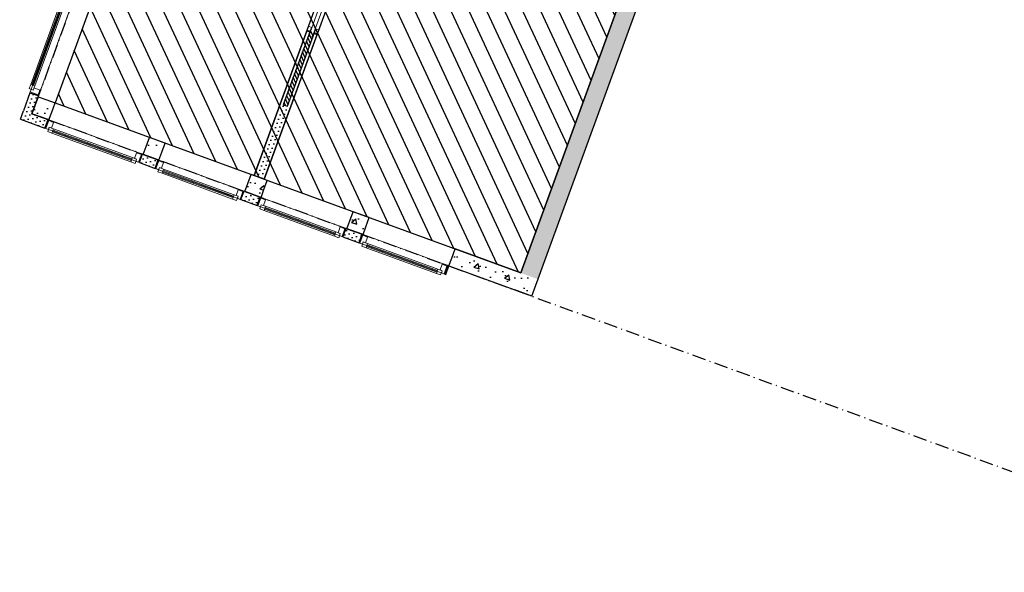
# Model space of a CAD drawing. Header units: millimetres. Extents: x 112481703 to 112587609, y 1264638581 to 1264713694.
# Tile 67 of 174: x 112546466 to 112557349, y 1264641337 to 1264647442. Entities that reach past the tile are written whole.
import ezdxf
from ezdxf.enums import TextEntityAlignment as Align

# ---------------------------------------------------------------- set-up
doc = ezdxf.new("R2010")
doc.units = ezdxf.units.MM
doc.header["$LTSCALE"] = 0.5
doc.header["$MEASUREMENT"] = 0
doc.linetypes.add('Over snittplan', pattern=[520, 300, -100, 20, -100])
doc.linetypes.add('PLINE', pattern=[0])
for name, color, linetype in [('231- Bærende yttervegger', 7, 'Continuous'), ('231- Bærende yttervegger (Skravur)', 7, 'Continuous'), ('231- Bærende yttervegger (Skravur)(Nye konstruksjoner)', 7, 'Continuous'), ('231- Bærende yttervegger(Nye konstruksjoner)', 7, 'Continuous'), ('242- Ikke-bærende innervegger', 7, 'Continuous'), ('242- Ikke-bærende innervegger (Skravur)', 7, 'Continuous'), ('862- M___Nettoareal', 7, 'Continuous'), ('862- M___Nettoareal (1-100)', 7, 'Continuous'), ('862- M___Nettoareal(Polylinje)', 7, 'Continuous'), ('878- Annen overflate_visuell informasjon', 7, 'Continuous'), ('LA_farge_dekke_asfalt2', 7, 'Continuous')]:
    doc.layers.add(name, color=color, linetype=linetype)
doc.layers.add('234- Vinduer_ dører_ porter(Nye konstruksjoner)', color=7, linetype='Continuous', lineweight=0)
doc.layers.add('244- Vinduer_ dører_ foldevegger', color=7, linetype='Continuous', lineweight=0)
doc.styles.add('GENERATED_STYLE_1', font='arial.ttf')
pattern_1 = [(69.956, (112557650, 1264717795), (-585.7704, 213.7127), [60, -300]), (69.956, (112557418.8, 1264718070.95), (-585.7704, 213.7127), [60, -300]), (129.956, (112557650, 1264717795), (477.966, 400.4357), [60, -300]), (129.956, (112557773.4, 1264718133.2), (477.966, 400.4357), [60, -300]), (189.956, (112557670.56, 1264717851.37), (-107.8046, 614.1484), [60, -300]), (189.956, (112557793.95, 1264718189.56), (-107.8046, 614.1484), [60, -300]), (69.956, (112557593.63, 1264717815.56), (-112.73156, 41.12902), [0, -120, 0, -180]), (114.956, (112557614.2, 1264717871.93), (108.79586, 50.63064), [0, -90, 0, -150])]
pattern_2 = [(249.95599, (112557650, 1264717795), (-81.35699, 29.68231), [0, -50]), (249.95599, (112557682.11, 1264717756.67), (-81.35699, 29.68231), [0, -50])]
pattern_3 = [(249.956, (112557650, 1264717795), (-585.7704, 213.7127), [60, -300]), (249.956, (112557881.2, 1264717519.05), (-585.7704, 213.7127), [60, -300]), (309.956, (112557650, 1264717795), (477.966, 400.4357), [60, -300]), (309.956, (112557526.6, 1264717456.8), (477.966, 400.4357), [60, -300]), (9.956, (112557629.44, 1264717738.63), (-107.8046, 614.1484), [60, -300]), (9.956, (112557506.05, 1264717400.44), (-107.8046, 614.1484), [60, -300]), (249.956, (112557706.37, 1264717774.44), (-112.73156, 41.12902), [0, -120, 0, -180]), (294.956, (112557685.8, 1264717718.07), (108.79586, 50.63064), [0, -90, 0, -150])]
pattern_4 = [(339.956, (112557650, 1264717795), (213.7127, 585.7704), [60, -300]), (339.956, (112557925.95, 1264718026.2), (213.7127, 585.7704), [60, -300]), (39.956, (112557650, 1264717795), (-400.4357, 477.966), [60, -300]), (39.956, (112557988.2, 1264717671.6), (-400.4357, 477.966), [60, -300]), (99.956, (112557706.37, 1264717774.44), (614.1484, 107.8046), [60, -300]), (99.956, (112558044.56, 1264717651.05), (614.1484, 107.8046), [60, -300]), (339.956, (112557670.56, 1264717851.37), (41.12902, 112.73156), [0, -120, 0, -180]), (24.956, (112557726.93, 1264717830.8), (-50.63064, 108.79586), [0, -90, 0, -150])]

# ---------------------------------------------------------------- blocks, each defined once
blk = doc.blocks.new('Stell av tøy_1372_7', base_point=(112548922, 1264648401))
at = {"layer": '862- M___Nettoareal(Polylinje)', "linetype": 'PLINE', "flags": 128}
blk.add_lwpolyline([(112550628, 1264650028), (112548430, 1264650830), (112546858, 1264646522), (112549057, 1264645720)], close=True, dxfattribs=at)
blk = doc.blocks.new('Vaskeri_1373_48', base_point=(112552210, 1264649546))
at = {"layer": '862- M___Nettoareal(Polylinje)', "linetype": 'PLINE', "flags": 128}
blk.add_lwpolyline([(112554400, 1264651206), (112551563, 1264652241), (112550741, 1264649987), (112549169, 1264645679), (112552006, 1264644644)], close=True, dxfattribs=at)
blk = doc.blocks.new('Skyvedør med pocketkarm[20]', base_point=(112557650, 1264717795))
at = {"layer": '244- Vinduer_ dører_ foldevegger', "linetype": 'PLINE'}
for p, q in [((112549968, 1264648218), (112549983, 1264648259)), ((112550081, 1264648177), (112549968, 1264648218)), ((112549983, 1264648259), (112549986, 1264648268)), ((112549983, 1264648259), (112550095, 1264648217)), ((112549986, 1264648268), (112550099, 1264648227)), ((112549986, 1264648268), (112550099, 1264648227)), ((112549986, 1264648268), (112550099, 1264648227)), ((112550095, 1264648217), (112550081, 1264648177)), ((112550095, 1264648217), (112550099, 1264648227)), ((112549971, 1264648110), (112549661, 1264647261)), ((112550009, 1264648097), (112549971, 1264648110)), ((112549699, 1264647248), (112550009, 1264648097)), ((112549666, 1264647741), (112549597, 1264647553)), ((112549597, 1264647553), (112549568, 1264647617)), ((112549597, 1264647553), (112549662, 1264647583)), ((112549643, 1264647329), (112549658, 1264647369)), ((112549658, 1264647369), (112549691, 1264647357)), ((112549691, 1264647357), (112549676, 1264647317)), ((112549643, 1264647329), (112549640, 1264647319)), ((112549640, 1264647319), (112549673, 1264647307)), ((112549640, 1264647319), (112549673, 1264647307)), ((112549640, 1264647319), (112549673, 1264647307)), ((112549676, 1264647317), (112549643, 1264647329)), ((112549661, 1264647261), (112549699, 1264647248)), ((112549676, 1264647317), (112549673, 1264647307)), ((112549723, 1264647299), (112549720, 1264647290)), ((112549720, 1264647290), (112549753, 1264647278)), ((112549720, 1264647290), (112549753, 1264647278)), ((112549720, 1264647290), (112549753, 1264647278)), ((112549723, 1264647299), (112549738, 1264647340)), ((112549756, 1264647287), (112549723, 1264647299)), ((112549738, 1264647340), (112549771, 1264647328)), ((112549756, 1264647287), (112549753, 1264647278)), ((112549771, 1264647328), (112549756, 1264647287))]:
    blk.add_line(p, q, dxfattribs=at)
blk = doc.blocks.new('Vindu[65]', base_point=(112557650, 1264717795))
at = {"layer": '234- Vinduer_ dører_ porter(Nye konstruksjoner)', "linetype": 'PLINE'}
for p, q in [((112546746, 1264646244), (112546778, 1264646330)), ((112546746, 1264646244), (112546778, 1264646330)), ((112546787, 1264646327), (112546755, 1264646240)), ((112546778, 1264646330), (112546780, 1264646338)), ((112546778, 1264646330), (112546787, 1264646327)), ((112547823, 1264645957), (112546780, 1264646338)), ((112546787, 1264646327), (112546840, 1264646308)), ((112546840, 1264646308), (112546817, 1264646245)), ((112547789, 1264645863), (112546746, 1264646244)), ((112546755, 1264646240), (112546746, 1264646244)), ((112546785, 1264646230), (112546755, 1264646240)), ((112546776, 1264646206), (112546793, 1264646253)), ((112546823, 1264646189), (112546776, 1264646206)), ((112546793, 1264646253), (112546785, 1264646230)), ((112546817, 1264646245), (112546793, 1264646253)), ((112546793, 1264646253), (112546840, 1264646236)), ((112546840, 1264646236), (112546823, 1264646189)), ((112547695, 1264645871), (112546823, 1264646189)), ((112547700, 1264645885), (112546828, 1264646203)), ((112546835, 1264646222), (112547707, 1264645904)), ((112546840, 1264646236), (112547712, 1264645918)), ((112547735, 1264645909), (112547758, 1264645972)), ((112547758, 1264645972), (112547811, 1264645953)), ((112547811, 1264645953), (112547779, 1264645867)), ((112547789, 1264645863), (112547820, 1264645950)), ((112547789, 1264645863), (112547820, 1264645950)), ((112547811, 1264645953), (112547820, 1264645950)), ((112547820, 1264645950), (112547823, 1264645957)), ((112547695, 1264645871), (112547712, 1264645918)), ((112547742, 1264645854), (112547695, 1264645871)), ((112547712, 1264645918), (112547759, 1264645901)), ((112547759, 1264645901), (112547735, 1264645909)), ((112547759, 1264645901), (112547742, 1264645854)), ((112547750, 1264645877), (112547759, 1264645901)), ((112547779, 1264645867), (112547750, 1264645877)), ((112547789, 1264645863), (112547779, 1264645867))]:
    blk.add_line(p, q, dxfattribs=at)
blk = doc.blocks.new('Vindu[66]', base_point=(112557650, 1264717795))
at = {"layer": '234- Vinduer_ dører_ porter(Nye konstruksjoner)', "linetype": 'PLINE'}
for p, q in [((112547963, 1264645800), (112547994, 1264645886)), ((112547963, 1264645800), (112547994, 1264645886)), ((112548004, 1264645883), (112547972, 1264645797)), ((112547994, 1264645886), (112547997, 1264645894)), ((112547994, 1264645886), (112548004, 1264645883)), ((112548946, 1264645548), (112547997, 1264645894)), ((112548004, 1264645883), (112548056, 1264645864)), ((112548056, 1264645864), (112548033, 1264645801)), ((112548911, 1264645454), (112547963, 1264645800)), ((112547972, 1264645797), (112547963, 1264645800)), ((112548001, 1264645786), (112547972, 1264645797)), ((112547993, 1264645762), (112548010, 1264645809)), ((112548040, 1264645745), (112547993, 1264645762)), ((112548010, 1264645809), (112548001, 1264645786)), ((112548033, 1264645801), (112548010, 1264645809)), ((112548010, 1264645809), (112548057, 1264645792)), ((112548057, 1264645792), (112548040, 1264645745)), ((112548817, 1264645461), (112548040, 1264645745)), ((112548823, 1264645476), (112548045, 1264645759)), ((112548052, 1264645778), (112548829, 1264645494)), ((112548057, 1264645792), (112548835, 1264645508)), ((112548817, 1264645461), (112548835, 1264645508)), ((112548835, 1264645508), (112548881, 1264645491)), ((112548858, 1264645500), (112548881, 1264645563)), ((112548881, 1264645491), (112548858, 1264645500)), ((112548881, 1264645563), (112548934, 1264645544)), ((112548934, 1264645544), (112548902, 1264645457)), ((112548911, 1264645454), (112548943, 1264645540)), ((112548911, 1264645454), (112548943, 1264645540)), ((112548934, 1264645544), (112548943, 1264645540)), ((112548943, 1264645540), (112548946, 1264645548)), ((112548864, 1264645444), (112548817, 1264645461)), ((112548881, 1264645491), (112548864, 1264645444)), ((112548873, 1264645468), (112548881, 1264645491)), ((112548902, 1264645457), (112548873, 1264645468)), ((112548911, 1264645454), (112548902, 1264645457))]:
    blk.add_line(p, q, dxfattribs=at)
blk = doc.blocks.new('Vindu[67]', base_point=(112557650, 1264717795))
at = {"layer": '234- Vinduer_ dører_ porter(Nye konstruksjoner)', "linetype": 'PLINE'}
for p, q in [((112549090, 1264645389), (112549121, 1264645475)), ((112549090, 1264645389), (112549121, 1264645475)), ((112550039, 1264645042), (112549090, 1264645389)), ((112549099, 1264645385), (112549090, 1264645389)), ((112549131, 1264645472), (112549099, 1264645385)), ((112549120, 1264645351), (112549137, 1264645398)), ((112549121, 1264645475), (112549124, 1264645483)), ((112549121, 1264645475), (112549131, 1264645472)), ((112550073, 1264645136), (112549124, 1264645483)), ((112549137, 1264645398), (112549128, 1264645375)), ((112549131, 1264645472), (112549183, 1264645452)), ((112549160, 1264645390), (112549137, 1264645398)), ((112549137, 1264645398), (112549184, 1264645381)), ((112549183, 1264645452), (112549160, 1264645390)), ((112549128, 1264645375), (112549099, 1264645385)), ((112549167, 1264645334), (112549120, 1264645351)), ((112549184, 1264645381), (112549167, 1264645334)), ((112549945, 1264645050), (112549167, 1264645334)), ((112549950, 1264645064), (112549172, 1264645348)), ((112549179, 1264645367), (112549957, 1264645083)), ((112549184, 1264645381), (112549962, 1264645097)), ((112549945, 1264645050), (112549962, 1264645097)), ((112549962, 1264645097), (112550009, 1264645080)), ((112549985, 1264645089), (112550008, 1264645152)), ((112550009, 1264645080), (112549985, 1264645089)), ((112550009, 1264645080), (112549992, 1264645033)), ((112550000, 1264645057), (112550009, 1264645080)), ((112550008, 1264645152), (112550061, 1264645132)), ((112550061, 1264645132), (112550029, 1264645046)), ((112550039, 1264645042), (112550070, 1264645129)), ((112550039, 1264645042), (112550070, 1264645129)), ((112550061, 1264645132), (112550070, 1264645129)), ((112550070, 1264645129), (112550073, 1264645136)), ((112549992, 1264645033), (112549945, 1264645050)), ((112550029, 1264645046), (112550000, 1264645057)), ((112550039, 1264645042), (112550029, 1264645046))]:
    blk.add_line(p, q, dxfattribs=at)
blk = doc.blocks.new('Vindu[68]', base_point=(112557650, 1264717795))
at = {"layer": '234- Vinduer_ dører_ porter(Nye konstruksjoner)', "linetype": 'PLINE'}
for p, q in [((112550217, 1264644977), (112550249, 1264645064)), ((112550217, 1264644977), (112550249, 1264645064)), ((112550258, 1264645060), (112550227, 1264644974)), ((112550249, 1264645064), (112550252, 1264645071)), ((112550249, 1264645064), (112550258, 1264645060)), ((112551200, 1264644725), (112550252, 1264645071)), ((112550258, 1264645060), (112550311, 1264645041)), ((112551166, 1264644631), (112550217, 1264644977)), ((112550227, 1264644974), (112550217, 1264644977)), ((112550256, 1264644963), (112550227, 1264644974)), ((112550247, 1264644940), (112550264, 1264644987)), ((112550264, 1264644987), (112550256, 1264644963)), ((112550288, 1264644978), (112550264, 1264644987)), ((112550264, 1264644987), (112550311, 1264644970)), ((112550311, 1264645041), (112550288, 1264644978)), ((112550311, 1264644970), (112550294, 1264644923)), ((112550306, 1264644956), (112551084, 1264644672)), ((112550311, 1264644970), (112551089, 1264644686)), ((112550294, 1264644923), (112550247, 1264644940)), ((112551072, 1264644639), (112550294, 1264644923)), ((112551077, 1264644653), (112550299, 1264644937)), ((112551113, 1264644677), (112551136, 1264644740)), ((112551136, 1264644740), (112551188, 1264644721)), ((112551072, 1264644639), (112551089, 1264644686)), ((112551119, 1264644622), (112551072, 1264644639)), ((112551089, 1264644686), (112551136, 1264644669)), ((112551136, 1264644669), (112551113, 1264644677)), ((112551136, 1264644669), (112551119, 1264644622)), ((112551128, 1264644645), (112551136, 1264644669)), ((112551157, 1264644635), (112551128, 1264644645)), ((112551188, 1264644721), (112551157, 1264644635)), ((112551166, 1264644631), (112551157, 1264644635)), ((112551166, 1264644631), (112551198, 1264644718)), ((112551166, 1264644631), (112551198, 1264644718)), ((112551188, 1264644721), (112551198, 1264644718)), ((112551198, 1264644718), (112551200, 1264644725))]:
    blk.add_line(p, q, dxfattribs=at)
blk = doc.blocks.new('Veggåpning 07[130]', base_point=(112557650, 1264717795))
at = {"layer": '234- Vinduer_ dører_ porter(Nye konstruksjoner)', "linetype": 'PLINE'}
for p, q in [((112546670, 1264646591), (112547051, 1264647634)), ((112546858, 1264646522), (112547239, 1264647565)), ((112547051, 1264647634), (112547137, 1264647602)), ((112547137, 1264647602), (112547239, 1264647565)), ((112546670, 1264646591), (112546757, 1264646559)), ((112546757, 1264646559), (112546858, 1264646522))]:
    blk.add_line(p, q, dxfattribs=at)
blk = doc.blocks.new('Vindu[131]', base_point=(112557650, 1264717795))
at = {"layer": '234- Vinduer_ dører_ porter(Nye konstruksjoner)', "linetype": 'PLINE'}
for p, q in [((112546580, 1264646634), (112546960, 1264647677)), ((112546957, 1264647668), (112546960, 1264647677)), ((112546960, 1264647677), (112547047, 1264647646)), ((112546960, 1264647677), (112547047, 1264647646)), ((112546588, 1264646728), (112546906, 1264647600)), ((112546602, 1264646723), (112546920, 1264647595)), ((112546939, 1264647588), (112546620, 1264646716)), ((112546953, 1264647583), (112546635, 1264646711)), ((112546674, 1264646600), (112547054, 1264647643)), ((112546906, 1264647600), (112546923, 1264647647)), ((112546953, 1264647583), (112546906, 1264647600)), ((112546923, 1264647647), (112546970, 1264647630)), ((112546946, 1264647639), (112546957, 1264647668)), ((112546970, 1264647630), (112546946, 1264647639)), ((112546970, 1264647630), (112546953, 1264647583)), ((112547043, 1264647636), (112546957, 1264647668)), ((112546961, 1264647607), (112546970, 1264647630)), ((112547024, 1264647584), (112546961, 1264647607)), ((112547043, 1264647636), (112547024, 1264647584)), ((112547047, 1264647646), (112547043, 1264647636)), ((112547047, 1264647646), (112547054, 1264647643)), ((112546570, 1264646682), (112546588, 1264646728)), ((112546588, 1264646728), (112546635, 1264646711)), ((112546635, 1264646711), (112546617, 1264646664)), ((112546617, 1264646664), (112546570, 1264646682)), ((112546580, 1264646634), (112546583, 1264646644)), ((112546580, 1264646634), (112546666, 1264646603)), ((112546580, 1264646634), (112546666, 1264646603)), ((112546583, 1264646644), (112546594, 1264646673)), ((112546670, 1264646612), (112546583, 1264646644)), ((112546594, 1264646673), (112546617, 1264646664)), ((112546617, 1264646664), (112546626, 1264646688)), ((112546626, 1264646688), (112546689, 1264646665)), ((112546670, 1264646612), (112546666, 1264646603)), ((112546666, 1264646603), (112546674, 1264646600)), ((112546689, 1264646665), (112546670, 1264646612))]:
    blk.add_line(p, q, dxfattribs=at)
blk = doc.blocks.new('Veggåpning 07[132]', base_point=(112557650, 1264717795))
at = {"layer": '234- Vinduer_ dører_ porter(Nye konstruksjoner)', "linetype": 'PLINE'}
for p, q in [((112546821, 1264646421), (112546858, 1264646522)), ((112547901, 1264646142), (112546858, 1264646522)), ((112546790, 1264646334), (112546821, 1264646421)), ((112547832, 1264645954), (112546790, 1264646334)), ((112547832, 1264645954), (112547864, 1264646040)), ((112547864, 1264646040), (112547901, 1264646142))]:
    blk.add_line(p, q, dxfattribs=at)
blk = doc.blocks.new('Veggåpning 07[133]', base_point=(112557650, 1264717795))
at = {"layer": '234- Vinduer_ dører_ porter(Nye konstruksjoner)', "linetype": 'PLINE'}
for p, q in [((112548038, 1264645977), (112548075, 1264646078)), ((112549024, 1264645732), (112548075, 1264646078)), ((112548006, 1264645890), (112548038, 1264645977)), ((112548955, 1264645544), (112548006, 1264645890)), ((112548987, 1264645631), (112549024, 1264645732)), ((112548955, 1264645544), (112548987, 1264645631))]:
    blk.add_line(p, q, dxfattribs=at)
blk = doc.blocks.new('Veggåpning 07[134]', base_point=(112557650, 1264717795))
at = {"layer": '234- Vinduer_ dører_ porter(Nye konstruksjoner)', "linetype": 'PLINE'}
for p, q in [((112549165, 1264645566), (112549202, 1264645667)), ((112550151, 1264645321), (112549202, 1264645667)), ((112549134, 1264645479), (112549165, 1264645566)), ((112550082, 1264645133), (112549134, 1264645479)), ((112550114, 1264645219), (112550151, 1264645321)), ((112550082, 1264645133), (112550114, 1264645219))]:
    blk.add_line(p, q, dxfattribs=at)
blk = doc.blocks.new('Veggåpning 07[135]', base_point=(112557650, 1264717795))
at = {"layer": '234- Vinduer_ dører_ porter(Nye konstruksjoner)', "linetype": 'PLINE'}
for p, q in [((112550292, 1264645154), (112550329, 1264645256)), ((112551278, 1264644910), (112550329, 1264645256)), ((112550261, 1264645068), (112550292, 1264645154)), ((112551210, 1264644722), (112550261, 1264645068)), ((112551241, 1264644808), (112551278, 1264644910)), ((112551210, 1264644722), (112551241, 1264644808))]:
    blk.add_line(p, q, dxfattribs=at)
blk = doc.blocks.new('Label_63', base_point=(112548855, 1264649659))
at = {"layer": '862- M___Nettoareal (1-100)', "char_height": 200, "attachment_point": 1, "rotation": 249.956, "style": 'GENERATED_STYLE_1'}
for s, insert in [('\\A1;{\\pql;\\pt0,241000;\\fArial|b0|i0|c0|p0;\\W1.000000;10,7\\fArial|b0|i0|c0|p0;\\W1.000000;\\A1{\\H.66x;\\S^  ;}\\fArial|b0|i0|c0|p0;\\W1.000000; m\\fArial|b0|i0|c0|p0;\\W1.000000;\\A1{\\H.66x;\\S2^  ;}\\fArial|b0|i0|c0|p0;\\W1.000000;\\fArial|b0|i0|c0|p0;\\W1.000000;\\fArial|b0|i0|c0|p0;\\W1.000000;\\fArial|b0|i0|c0|p0;\\W1.000000;\\fArial|b0|i0|c0|p0;\\W1.000000;\\fArial|b0|i0|c0|p0;\\W1.000000;\\fArial|b0|i0|c0|p0;\\W1.000000;\\A1{\\H.66x;\\S^  ;}\\fArial|b0|i0|c0|p0;\\W1.000000;\\fArial|b0|i0|c0|p0;\\W1.000000;\\A1{\\H.66x;\\S^  ;}\\fArial|b0|i0|c0|p0;\\W1.000000;\\fArial|b0|i0|c0|p0;\\W1.000000;\\fArial|b0|i0|c0|p0;\\W1.000000;\\fArial|b0|i0|c0|p0;\\W1.000000;\\fArial|b0|i0|c0|p0;\\W1.000000;\\fArial|b0|i0|c0|p0;\\W1.000000;\\fArial|b0|i0|c0|p0;\\W1.000000;\\A1{\\H.66x;\\S^  ;}\\fArial|b0|i0|c0|p0;\\W1.000000;\\fArial|b0|i0|c0|p0;\\W1.000000;\\A1{\\H.66x;\\S^  ;}\\fArial|b0|i0|c0|p0;\\W1.000000;\\fArial|b0|i0|c0|p0;\\W1.000000;\\fArial|b0|i0|c0|p0;\\W1.000000;\\fArial|b0|i0|c0|p0;\\W1.000000;\\fArial|b0|i0|c0|p0;\\W1.000000;\\fArial|b0|i0|c0|p0;\\W1.000000;\\fArial|b0|i0|c0|p0;\\W1.000000;\\A1{\\H.66x;\\S^  ;}\\fArial|b0|i0|c0|p0;\\W1.000000;\\fArial|b0|i0|c0|p0;\\W1.000000;\\A1{\\H.66x;\\S^  ;}\\fArial|b0|i0|c0|p0;\\W1.000000;\\fArial|b0|i0|c0|p0;\\W1.000000;\\fArial|b0|i0|c0|p0;\\W1.000000;\\fArial|b0|i0|c0|p0;\\W1.000000;\\fArial|b0|i0|c0|p0;\\W1.000000;\\fArial|b0|i0|c0|p0;\\W1.000000;\\fArial|b0|i0|c0|p0;\\W1.000000;\\A1{\\H.66x;\\S^  ;}\\fArial|b0|i0|c0|p0;\\W1.000000;\\fArial|b0|i0|c0|p0;\\W1.000000;\\A1{\\H.66x;\\S^  ;}\\fArial|b0|i0|c0|p0;\\W1.000000;\\fArial|b0|i0|c0|p0;\\W1.000000;\\fArial|b0|i0|c0|p0;\\W1.000000;\\fArial|b0|i0|c0|p0;\\W1.000000;\\fArial|b0|i0|c0|p0;\\W1.000000;\\fArial|b0|i0|c0|p0;\\W1.000000;\\fArial|b0|i0|c0|p0;\\W1.000000;\\fArial|b0|i0|c0|p0;\\W1.000000;}', (112548891, 1264650357)), ('\\A1;{\\pql;\\pt0,241000;\\fArial|b0|i0|c0|p0;\\W1.000000;Stell av tøy\\fArial|b0|i0|c0|p0;\\W1.000000;\\A1{\\H.66x;\\S^  ;}\\fArial|b0|i0|c0|p0;\\W1.000000;\\fArial|b0|i0|c0|p0;\\W1.000000;\\A1{\\H.66x;\\S^  ;}\\fArial|b0|i0|c0|p0;\\W1.000000;\\fArial|b0|i0|c0|p0;\\W1.000000;\\fArial|b0|i0|c0|p0;\\W1.000000;\\fArial|b0|i0|c0|p0;\\W1.000000;\\fArial|b0|i0|c0|p0;\\W1.000000;\\fArial|b0|i0|c0|p0;\\W1.000000;\\fArial|b0|i0|c0|p0;\\W1.000000;\\A1{\\H.66x;\\S^  ;}\\fArial|b0|i0|c0|p0;\\W1.000000;\\fArial|b0|i0|c0|p0;\\W1.000000;\\A1{\\H.66x;\\S^  ;}\\fArial|b0|i0|c0|p0;\\W1.000000;\\fArial|b0|i0|c0|p0;\\W1.000000;\\fArial|b0|i0|c0|p0;\\W1.000000;\\fArial|b0|i0|c0|p0;\\W1.000000;\\fArial|b0|i0|c0|p0;\\W1.000000;\\fArial|b0|i0|c0|p0;\\W1.000000;\\fArial|b0|i0|c0|p0;\\W1.000000;\\A1{\\H.66x;\\S^  ;}\\fArial|b0|i0|c0|p0;\\W1.000000;\\fArial|b0|i0|c0|p0;\\W1.000000;\\A1{\\H.66x;\\S^  ;}\\fArial|b0|i0|c0|p0;\\W1.000000;\\fArial|b0|i0|c0|p0;\\W1.000000;\\fArial|b0|i0|c0|p0;\\W1.000000;\\fArial|b0|i0|c0|p0;\\W1.000000;\\fArial|b0|i0|c0|p0;\\W1.000000;\\fArial|b0|i0|c0|p0;\\W1.000000;\\fArial|b0|i0|c0|p0;\\W1.000000;\\A1{\\H.66x;\\S^  ;}\\fArial|b0|i0|c0|p0;\\W1.000000;\\fArial|b0|i0|c0|p0;\\W1.000000;\\A1{\\H.66x;\\S^  ;}\\fArial|b0|i0|c0|p0;\\W1.000000;\\fArial|b0|i0|c0|p0;\\W1.000000;\\fArial|b0|i0|c0|p0;\\W1.000000;\\fArial|b0|i0|c0|p0;\\W1.000000;\\fArial|b0|i0|c0|p0;\\W1.000000;\\fArial|b0|i0|c0|p0;\\W1.000000;\\fArial|b0|i0|c0|p0;\\W1.000000;\\A1{\\H.66x;\\S^  ;}\\fArial|b0|i0|c0|p0;\\W1.000000;\\fArial|b0|i0|c0|p0;\\W1.000000;\\A1{\\H.66x;\\S^  ;}\\fArial|b0|i0|c0|p0;\\W1.000000;\\fArial|b0|i0|c0|p0;\\W1.000000;\\fArial|b0|i0|c0|p0;\\W1.000000;\\fArial|b0|i0|c0|p0;\\W1.000000;\\fArial|b0|i0|c0|p0;\\W1.000000;\\fArial|b0|i0|c0|p0;\\W1.000000;\\fArial|b0|i0|c0|p0;\\W1.000000;\\fArial|b0|i0|c0|p0;\\W1.000000;}', (112549189, 1264650249)), ('\\A1;{\\pql;\\pt0,241000;\\fArial|b0|i0|c0|p0;\\W1.000000;1372\\fArial|b0|i0|c0|p0;\\W1.000000;\\A1{\\H.66x;\\S^  ;}\\fArial|b0|i0|c0|p0;\\W1.000000;\\fArial|b0|i0|c0|p0;\\W1.000000;\\A1{\\H.66x;\\S^  ;}\\fArial|b0|i0|c0|p0;\\W1.000000;\\fArial|b0|i0|c0|p0;\\W1.000000;\\fArial|b0|i0|c0|p0;\\W1.000000;\\fArial|b0|i0|c0|p0;\\W1.000000;\\fArial|b0|i0|c0|p0;\\W1.000000;\\fArial|b0|i0|c0|p0;\\W1.000000;\\fArial|b0|i0|c0|p0;\\W1.000000;\\A1{\\H.66x;\\S^  ;}\\fArial|b0|i0|c0|p0;\\W1.000000;\\fArial|b0|i0|c0|p0;\\W1.000000;\\A1{\\H.66x;\\S^  ;}\\fArial|b0|i0|c0|p0;\\W1.000000;\\fArial|b0|i0|c0|p0;\\W1.000000;\\fArial|b0|i0|c0|p0;\\W1.000000;\\fArial|b0|i0|c0|p0;\\W1.000000;\\fArial|b0|i0|c0|p0;\\W1.000000;\\fArial|b0|i0|c0|p0;\\W1.000000;\\fArial|b0|i0|c0|p0;\\W1.000000;\\A1{\\H.66x;\\S^  ;}\\fArial|b0|i0|c0|p0;\\W1.000000;\\fArial|b0|i0|c0|p0;\\W1.000000;\\A1{\\H.66x;\\S^  ;}\\fArial|b0|i0|c0|p0;\\W1.000000;\\fArial|b0|i0|c0|p0;\\W1.000000;\\fArial|b0|i0|c0|p0;\\W1.000000;\\fArial|b0|i0|c0|p0;\\W1.000000;\\fArial|b0|i0|c0|p0;\\W1.000000;\\fArial|b0|i0|c0|p0;\\W1.000000;\\fArial|b0|i0|c0|p0;\\W1.000000;\\A1{\\H.66x;\\S^  ;}\\fArial|b0|i0|c0|p0;\\W1.000000;\\fArial|b0|i0|c0|p0;\\W1.000000;\\A1{\\H.66x;\\S^  ;}\\fArial|b0|i0|c0|p0;\\W1.000000;\\fArial|b0|i0|c0|p0;\\W1.000000;\\fArial|b0|i0|c0|p0;\\W1.000000;\\fArial|b0|i0|c0|p0;\\W1.000000;\\fArial|b0|i0|c0|p0;\\W1.000000;\\fArial|b0|i0|c0|p0;\\W1.000000;\\fArial|b0|i0|c0|p0;\\W1.000000;\\A1{\\H.66x;\\S^  ;}\\fArial|b0|i0|c0|p0;\\W1.000000;\\fArial|b0|i0|c0|p0;\\W1.000000;\\A1{\\H.66x;\\S^  ;}\\fArial|b0|i0|c0|p0;\\W1.000000;\\fArial|b0|i0|c0|p0;\\W1.000000;\\fArial|b0|i0|c0|p0;\\W1.000000;\\fArial|b0|i0|c0|p0;\\W1.000000;\\fArial|b0|i0|c0|p0;\\W1.000000;\\fArial|b0|i0|c0|p0;\\W1.000000;\\fArial|b0|i0|c0|p0;\\W1.000000;\\fArial|b0|i0|c0|p0;\\W1.000000;}', (112549491, 1264650160))]:
    blk.add_mtext(s, dxfattribs=dict(at, insert=insert))
at = {"layer": '862- M___Nettoareal (1-100)', "style": 'GENERATED_STYLE_1'}
for tag, p in [('DUMMY_108', (112548943, 1264650360)), ('DUMMY_107', (112549239, 1264650252)), ('DUMMY_106', (112549534, 1264650144))]:
    blk.add_attdef(tag, text='', height=200, rotation=249.956, dxfattribs=at).set_placement(p, align=Align.TOP_LEFT)

msp = doc.modelspace()

# ---------------------------------------------------------------- hatches: boundary and pattern name
at = {"layer": '231- Bærende yttervegger (Skravur)', "linetype": 'Continuous'}
h = msp.add_hatch(dxfattribs=at)
h.set_pattern_fill('Betong_strukturell', color=256, style=0, pattern_type=2)
h.set_pattern_definition(pattern_1)
h.paths.add_polyline_path([(112556894, 1264658041), (112552006, 1264644644), (112552194, 1264644575), (112557082, 1264657973)])
h = msp.add_hatch(dxfattribs=at)
h.set_pattern_fill('Betong_strukturell', color=256, style=0, pattern_type=2)
h.set_pattern_definition(pattern_3)
h.paths.add_polyline_path([(112546670, 1264646591), (112546602, 1264646403), (112546858, 1264646522)])
h = msp.add_hatch(dxfattribs=at)
h.set_pattern_fill('Betong_strukturell', color=256, style=0, pattern_type=2)
h.set_pattern_definition(pattern_3)
h.paths.add_polyline_path([(112546858, 1264646522), (112546670, 1264646591), (112546670, 1264646591), (112546858, 1264646522)])
h = msp.add_hatch(dxfattribs=at)
h.set_pattern_fill('Betong_strukturell', color=256, style=0, pattern_type=2)
h.set_pattern_definition(pattern_3)
h.paths.add_polyline_path([(112546858, 1264646522), (112546602, 1264646403), (112546790, 1264646334)])
h = msp.add_hatch(dxfattribs=at)
h.set_pattern_fill('Betong_strukturell', color=256, style=0, pattern_type=2)
h.set_pattern_definition(pattern_4)
h.paths.add_polyline_path([(112547901, 1264646142), (112547832, 1264645954), (112548006, 1264645890), (112548075, 1264646078)])
h = msp.add_hatch(dxfattribs=at)
h.set_pattern_fill('Betong_strukturell', color=256, style=0, pattern_type=2)
h.set_pattern_definition(pattern_4)
h.paths.add_polyline_path([(112549024, 1264645732), (112548955, 1264645544), (112549134, 1264645479), (112549202, 1264645667)])
h = msp.add_hatch(dxfattribs=at)
h.set_pattern_fill('Betong_strukturell', color=256, style=0, pattern_type=2)
h.set_pattern_definition(pattern_4)
h.paths.add_polyline_path([(112550151, 1264645321), (112550082, 1264645133), (112550261, 1264645068), (112550329, 1264645256)])
h = msp.add_hatch(dxfattribs=at)
h.set_pattern_fill('Betong_strukturell', color=256, style=0, pattern_type=2)
h.set_pattern_definition(pattern_4)
h.paths.add_polyline_path([(112552006, 1264644644), (112551278, 1264644910), (112551210, 1264644722), (112551938, 1264644456)])
h = msp.add_hatch(dxfattribs=at)
h.set_pattern_fill('Betong_strukturell', color=256, style=0, pattern_type=2)
h.set_pattern_definition(pattern_1)
h.paths.add_polyline_path([(112552006, 1264644644), (112551938, 1264644456), (112552126, 1264644388)])
h = msp.add_hatch(dxfattribs=at)
h.set_pattern_fill('Betong_strukturell', color=256, style=0, pattern_type=2)
h.set_pattern_definition(pattern_1)
h.paths.add_polyline_path([(112552006, 1264644644), (112552126, 1264644388), (112552194, 1264644575)])
at = {"layer": '231- Bærende yttervegger (Skravur)(Nye konstruksjoner)', "linetype": 'Continuous'}
h = msp.add_hatch(dxfattribs=at)
h.set_pattern_fill('Prikker_tett', color=256, style=0, pattern_type=2)
h.set_pattern_definition(pattern_2)
h.paths.add_polyline_path([(112546674, 1264646600), (112546580, 1264646634), (112546508, 1264646437), (112546602, 1264646403)])
h = msp.add_hatch(dxfattribs=at)
h.set_pattern_fill('Prikker_tett', color=256, style=0, pattern_type=2)
h.set_pattern_definition(pattern_2)
h.paths.add_polyline_path([(112546508, 1264646437), (112546474, 1264646343), (112546602, 1264646403)])
h = msp.add_hatch(dxfattribs=at)
h.set_pattern_fill('Prikker_tett', color=256, style=0, pattern_type=2)
h.set_pattern_definition(pattern_2)
h.paths.add_polyline_path([(112546602, 1264646403), (112546474, 1264646343), (112546568, 1264646309)])
h = msp.add_hatch(dxfattribs=at)
h.set_pattern_fill('Prikker_tett', color=256, style=0, pattern_type=2)
h.set_pattern_definition(pattern_2)
h.paths.add_polyline_path([(112546602, 1264646403), (112546568, 1264646309), (112546746, 1264646244), (112546780, 1264646338)])
h = msp.add_hatch(dxfattribs=at)
h.set_pattern_fill('Prikker_tett', color=256, style=0, pattern_type=2)
h.set_pattern_definition(pattern_2)
h.paths.add_polyline_path([(112547823, 1264645957), (112547789, 1264645863), (112547963, 1264645800), (112547997, 1264645894)])
h = msp.add_hatch(dxfattribs=at)
h.set_pattern_fill('Prikker_tett', color=256, style=0, pattern_type=2)
h.set_pattern_definition(pattern_2)
h.paths.add_polyline_path([(112548946, 1264645548), (112548911, 1264645454), (112549090, 1264645389), (112549124, 1264645483)])
h = msp.add_hatch(dxfattribs=at)
h.set_pattern_fill('Prikker_tett', color=256, style=0, pattern_type=2)
h.set_pattern_definition(pattern_2)
h.paths.add_polyline_path([(112550073, 1264645136), (112550039, 1264645042), (112550217, 1264644977), (112550252, 1264645071)])
h = msp.add_hatch(dxfattribs=at)
h.set_pattern_fill('Prikker_tett', color=256, style=0, pattern_type=2)
h.set_pattern_definition(pattern_2)
h.paths.add_polyline_path([(112551175, 1264644628), (112551210, 1264644722), (112551200, 1264644725), (112551166, 1264644631)])
at = {"layer": '242- Ikke-bærende innervegger', "linetype": 'Continuous'}
h = msp.add_hatch(dxfattribs=at)
h.set_pattern_fill('Skrålinjer_1', color=256, style=0, pattern_type=2)
h.set_pattern_definition([(294.95599, (112557650, 1264717795), (27.198964, 12.65766), [])])
h.paths.add_polyline_path([(112549676, 1264647317), (112549379, 1264646503), (112549426, 1264646486), (112549723, 1264647299)])
at = {"layer": '242- Ikke-bærende innervegger (Skravur)', "linetype": 'Continuous'}
h = msp.add_hatch(dxfattribs=at)
h.set_pattern_fill('Prikker_tett', color=256, style=0, pattern_type=2)
h.set_pattern_definition(pattern_2)
h.paths.add_polyline_path([(112549753, 1264647278), (112549720, 1264647290), (112549426, 1264646486), (112549379, 1264646503), (112549673, 1264647307), (112549640, 1264647319), (112549057, 1264645720), (112549169, 1264645679)])
at = {"layer": 'LA_farge_dekke_asfalt2', "linetype": 'Continuous'}
h = msp.add_hatch(dxfattribs=at)
h.set_pattern_fill('Murverk', color=256, style=0, pattern_type=2)
h.set_pattern_definition([(294.956, (112557650, 1264717795), (163.1938, 75.94596), [])])
h.paths.add_polyline_path([(112556894, 1264658041), (112552006, 1264644644), (112546858, 1264646522), (112547638, 1264648659), (112535782, 1264652985), (112536782, 1264655723), (112548637, 1264651398), (112550127, 1264655481), (112548577, 1264656046), (112550331, 1264660855), (112555310, 1264659039), (112555175, 1264658668)])

# ---------------------------------------------------------------- linework, layer by layer
at = {"layer": '231- Bærende yttervegger', "linetype": 'PLINE'}
for p, q in [((112546670, 1264646591), (112546757, 1264646559)), ((112546757, 1264646559), (112546858, 1264646522)), ((112546821, 1264646421), (112546858, 1264646522)), ((112546790, 1264646334), (112546821, 1264646421)), ((112547832, 1264645954), (112547864, 1264646040)), ((112547864, 1264646040), (112547901, 1264646142)), ((112548038, 1264645977), (112548075, 1264646078)), ((112548006, 1264645890), (112548038, 1264645977)), ((112548987, 1264645631), (112549024, 1264645732)), ((112548955, 1264645544), (112548987, 1264645631)), ((112549165, 1264645566), (112549202, 1264645667)), ((112549134, 1264645479), (112549165, 1264645566)), ((112550114, 1264645219), (112550151, 1264645321)), ((112550082, 1264645133), (112550114, 1264645219)), ((112550292, 1264645154), (112550329, 1264645256)), ((112550261, 1264645068), (112550292, 1264645154)), ((112551241, 1264644808), (112551278, 1264644910)), ((112551210, 1264644722), (112551241, 1264644808))]:
    msp.add_line(p, q, dxfattribs=at)
at = {"layer": '231- Bærende yttervegger', "linetype": 'PLINE', "flags": 128}
for points in [[(112552126, 1264644388), (112557151, 1264658161)], [(112556894, 1264658041), (112552006, 1264644644)], [(112546670, 1264646591), (112546602, 1264646403)], [(112546602, 1264646403), (112546790, 1264646334)], [(112548075, 1264646078), (112547901, 1264646142)], [(112547832, 1264645954), (112548006, 1264645890)], [(112549202, 1264645667), (112549024, 1264645732)], [(112548955, 1264645544), (112549134, 1264645479)], [(112550329, 1264645256), (112550151, 1264645321)], [(112550082, 1264645133), (112550261, 1264645068)], [(112552006, 1264644644), (112551278, 1264644910)], [(112551210, 1264644722), (112551938, 1264644456)], [(112552126, 1264644388), (112551938, 1264644456)]]:
    msp.add_lwpolyline(points, dxfattribs=at)
at = {"layer": '231- Bærende yttervegger(Nye konstruksjoner)', "linetype": 'PLINE'}
for p, q in [((112546580, 1264646634), (112546666, 1264646603)), ((112546666, 1264646603), (112546674, 1264646600)), ((112546746, 1264646244), (112546778, 1264646330)), ((112546778, 1264646330), (112546780, 1264646338)), ((112547789, 1264645863), (112547820, 1264645950)), ((112547820, 1264645950), (112547823, 1264645957)), ((112547963, 1264645800), (112547994, 1264645886)), ((112547994, 1264645886), (112547997, 1264645894)), ((112548911, 1264645454), (112548943, 1264645540)), ((112548943, 1264645540), (112548946, 1264645548)), ((112549090, 1264645389), (112549121, 1264645475)), ((112549121, 1264645475), (112549124, 1264645483)), ((112550039, 1264645042), (112550070, 1264645129)), ((112550070, 1264645129), (112550073, 1264645136)), ((112550217, 1264644977), (112550249, 1264645064)), ((112550249, 1264645064), (112550252, 1264645071)), ((112551166, 1264644631), (112551198, 1264644718)), ((112551198, 1264644718), (112551200, 1264644725))]:
    msp.add_line(p, q, dxfattribs=at)
at = {"layer": '231- Bærende yttervegger(Nye konstruksjoner)', "linetype": 'PLINE', "flags": 128}
for points in [[(112546580, 1264646634), (112546508, 1264646437)], [(112546602, 1264646403), (112546674, 1264646600)], [(112546474, 1264646343), (112546508, 1264646437)], [(112546780, 1264646338), (112546602, 1264646403)], [(112546474, 1264646343), (112546746, 1264646244)], [(112547997, 1264645894), (112547823, 1264645957)], [(112547789, 1264645863), (112547963, 1264645800)], [(112549124, 1264645483), (112548946, 1264645548)], [(112548911, 1264645454), (112549090, 1264645389)], [(112550252, 1264645071), (112550073, 1264645136)], [(112550039, 1264645042), (112550217, 1264644977)], [(112551166, 1264644631), (112551175, 1264644628)], [(112551175, 1264644628), (112551210, 1264644722)], [(112551210, 1264644722), (112551200, 1264644725)]]:
    msp.add_lwpolyline(points, dxfattribs=at)
at = {"layer": '242- Ikke-bærende innervegger', "linetype": 'PLINE'}
for p, q in [((112549676, 1264647317), (112549379, 1264646503)), ((112549426, 1264646486), (112549723, 1264647299)), ((112549640, 1264647319), (112549673, 1264647307)), ((112549720, 1264647290), (112549753, 1264647278)), ((112549379, 1264646503), (112549426, 1264646486))]:
    msp.add_line(p, q, dxfattribs=at)
at = {"layer": '242- Ikke-bærende innervegger', "linetype": 'PLINE', "flags": 128}
for points in [[(112549640, 1264647319), (112549057, 1264645720)], [(112549169, 1264645679), (112549753, 1264647278)], [(112549169, 1264645679), (112549057, 1264645720)]]:
    msp.add_lwpolyline(points, dxfattribs=at)
at = {"layer": '878- Annen overflate_visuell informasjon', "linetype": 'Over snittplan', "flags": 128}
msp.add_lwpolyline([(112535511, 1264652823), (112547366, 1264648498), (112546602, 1264646403), (112560487, 1264641337), (112565530, 1264655161), (112556239, 1264658551), (112556743, 1264659932), (112557047, 1264659948), (112558254, 1264663255), (112558032, 1264663464), (112559653, 1264667907), (112560968, 1264667427), (112562758, 1264672335), (112576360, 1264667371), (112577117, 1264669447), (112579482, 1264668583), (112587609, 1264690858), (112579064, 1264693974), (112573205, 1264677907), (112562990, 1264681635), (112567446, 1264693849), (112573994, 1264691460), (112578595, 1264704071), (112572742, 1264706206), (112572327, 1264705069), (112564794, 1264707819), (112565725, 1264710373), (112558360, 1264713060), (112545165, 1264676892), (112545357, 1264676822), (112544422, 1264674257), (112538995, 1264659382), (112537625, 1264655628), (112536662, 1264655980)], close=True, dxfattribs=at)

# ---------------------------------------------------------------- block references
at = {"layer": '234- Vinduer_ dører_ porter(Nye konstruksjoner)', "linetype": 'PLINE'}
for name in ['Vindu[131]', 'Veggåpning 07[130]', 'Veggåpning 07[132]', 'Vindu[65]', 'Veggåpning 07[133]', 'Vindu[66]', 'Veggåpning 07[134]', 'Vindu[67]', 'Veggåpning 07[135]', 'Vindu[68]']:
    msp.add_blockref(name, (112557650, 1264717795), dxfattribs=at)
at = {"layer": '244- Vinduer_ dører_ foldevegger', "linetype": 'PLINE'}
msp.add_blockref('Skyvedør med pocketkarm[20]', (112557650, 1264717795), dxfattribs=at)
at = {"layer": '862- M___Nettoareal', "linetype": 'Continuous'}
for name, p in [('Vaskeri_1373_48', (112552210, 1264649546)), ('Stell av tøy_1372_7', (112548922, 1264648401))]:
    msp.add_blockref(name, p, dxfattribs=at)
at = {"layer": '862- M___Nettoareal (1-100)', "linetype": 'PLINE'}
msp.add_blockref('Label_63', (112548855, 1264649659), dxfattribs=at)

doc.saveas('drawing.dxf')
